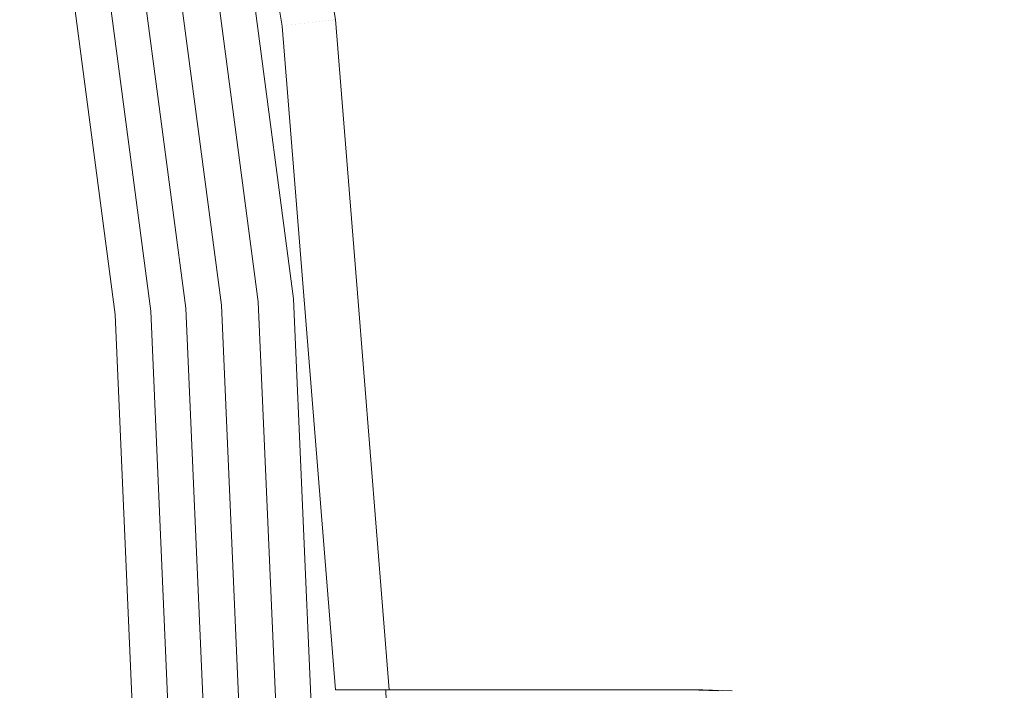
# Model space of a CAD drawing. Header units: millimetres. Extents: x -121 to 130, y -124 to 124.
# Tile 34 of 41: x 115 to 129, y 5 to 14. Entities that reach past the tile are written whole.
import ezdxf

# ---------------------------------------------------------------- set-up
doc = ezdxf.new("R2010")
doc.units = ezdxf.units.MM
doc.header["$LTSCALE"] = 25.4
doc.layers.add('Lighting-Moving Light', color=7, linetype='Continuous', lineweight=5, true_color=0x000000)

# ---------------------------------------------------------------- blocks, each defined once
blk = doc.blocks.new('Group-2-1')
at = {"layer": 'Lighting-Moving Light', "color": 7, "linetype": 'Continuous', "lineweight": 5, "transparency": 33554687}
for points, invisible_edges in [([(-38387.044, 5738.551, -577.825), (-38385.404, 5728.485, -577.825), (-38385.343, 5728.493, -577.845), (-38386.983, 5738.564, -577.845)], 15), ([(-38386.983, 5738.564, -577.845), (-38385.343, 5728.493, -577.845), (-38385.283, 5728.5, -577.87), (-38386.924, 5738.576, -577.87)], 15), ([(-38386.924, 5738.576, -577.87), (-38385.283, 5728.5, -577.87), (-38385.225, 5728.507, -577.9), (-38386.867, 5738.588, -577.9)], 15), ([(-38386.867, 5738.588, -577.9), (-38385.225, 5728.507, -577.9), (-38385.171, 5728.513, -577.935), (-38386.814, 5738.599, -577.935)], 15), ([(-38386.814, 5738.599, -577.935), (-38385.171, 5728.513, -577.935), (-38385.119, 5728.52, -577.974), (-38386.763, 5738.609, -577.974)], 15), ([(-38386.763, 5738.609, -577.974), (-38385.119, 5728.52, -577.974), (-38385.071, 5728.525, -578.018), (-38386.716, 5738.619, -578.018)], 15), ([(-38386.716, 5738.619, -578.018), (-38385.071, 5728.525, -578.018), (-38385.028, 5728.531, -578.066), (-38386.672, 5738.628, -578.066)], 15), ([(-38386.672, 5738.628, -578.066), (-38385.028, 5728.531, -578.066), (-38384.988, 5728.535, -578.117), (-38386.633, 5738.636, -578.117)], 15), ([(-38386.633, 5738.636, -578.117), (-38384.988, 5728.535, -578.117), (-38384.953, 5728.539, -578.172), (-38386.599, 5738.643, -578.172)], 15), ([(-38386.599, 5738.643, -578.172), (-38384.953, 5728.539, -578.172), (-38384.923, 5728.543, -578.23), (-38386.569, 5738.649, -578.23)], 15), ([(-38386.569, 5738.649, -578.23), (-38384.923, 5728.543, -578.23), (-38384.898, 5728.546, -578.29), (-38386.544, 5738.654, -578.29)], 15), ([(-38386.544, 5738.654, -578.29), (-38384.898, 5728.546, -578.29), (-38384.878, 5728.548, -578.352), (-38386.525, 5738.658, -578.352)], 15), ([(-38386.525, 5738.658, -578.352), (-38384.878, 5728.548, -578.352), (-38384.864, 5728.55, -578.415), (-38386.511, 5738.661, -578.415)], 15), ([(-38386.511, 5738.661, -578.415), (-38384.864, 5728.55, -578.415), (-38384.855, 5728.551, -578.48), (-38386.502, 5738.663, -578.48)], 15), ([(-38386.502, 5738.663, -578.48), (-38384.855, 5728.551, -578.48), (-38384.851, 5728.552, -578.545), (-38385.928, 5735.164, -578.545)], 11), ([(-38385.596, 5728.462, -577.8), (-38387.233, 5738.512, -577.8), (-38388.773, 5734.661, -577.8), (-38387.433, 5724.476, -577.8)], 10), ([(-38387.233, 5738.512, -577.8), (-38385.596, 5728.462, -577.8), (-38385.532, 5728.47, -577.803), (-38387.169, 5738.525, -577.803)], 14), ([(-38387.169, 5738.525, -577.803), (-38385.532, 5728.47, -577.803), (-38385.467, 5728.478, -577.811), (-38387.106, 5738.538, -577.811)], 15), ([(-38387.106, 5738.538, -577.811), (-38385.467, 5728.478, -577.811), (-38385.404, 5728.485, -577.825), (-38387.044, 5738.551, -577.825)], 15), ([(-38386.95, 5734.982, -677.655), (-38385.588, 5724.637, -677.655), (-38385.619, 5724.634, -677.684), (-38386.981, 5734.977, -677.684)], 15), ([(-38386.921, 5734.987, -677.624), (-38385.559, 5724.64, -677.624), (-38385.588, 5724.637, -677.655), (-38386.95, 5734.982, -677.655)], 15), ([(-38386.896, 5734.992, -677.591), (-38385.533, 5724.642, -677.591), (-38385.559, 5724.64, -677.624), (-38386.921, 5734.987, -677.624)], 15), ([(-38386.873, 5734.996, -677.555), (-38385.51, 5724.644, -677.555), (-38385.533, 5724.642, -677.591), (-38386.896, 5734.992, -677.591)], 15), ([(-38386.853, 5734.999, -677.518), (-38385.49, 5724.646, -677.518), (-38385.51, 5724.644, -677.555), (-38386.873, 5734.996, -677.555)], 15), ([(-38386.836, 5735.002, -677.478), (-38385.473, 5724.647, -677.478), (-38385.49, 5724.646, -677.518), (-38386.853, 5734.999, -677.518)], 15), ([(-38386.823, 5735.004, -677.438), (-38385.46, 5724.648, -677.438), (-38385.473, 5724.647, -677.478), (-38386.836, 5735.002, -677.478)], 15), ([(-38386.813, 5735.006, -677.397), (-38385.45, 5724.649, -677.397), (-38385.46, 5724.648, -677.438), (-38386.823, 5735.004, -677.438)], 15), ([(-38386.807, 5735.007, -677.355), (-38385.443, 5724.65, -677.355), (-38385.45, 5724.649, -677.397), (-38386.813, 5735.006, -677.397)], 15), ([(-38386.804, 5735.008, -677.312), (-38385.44, 5724.65, -677.312), (-38385.443, 5724.65, -677.355), (-38386.807, 5735.007, -677.355)], 14), ([(-38384.851, 5728.552, -578.545), (-38385.44, 5724.65, -677.312), (-38386.804, 5735.008, -677.312)], 9), ([(-38386.446, 5724.562, -677.8), (-38387.798, 5734.832, -677.8), (-38387.289, 5734.922, -677.8), (-38385.931, 5724.607, -677.8)], 10), ([(-38387.247, 5734.93, -677.798), (-38385.889, 5724.611, -677.798), (-38385.931, 5724.607, -677.8), (-38387.289, 5734.922, -677.8)], 11), ([(-38387.206, 5734.937, -677.792), (-38385.847, 5724.614, -677.792), (-38385.889, 5724.611, -677.798), (-38387.247, 5734.93, -677.798)], 15), ([(-38387.165, 5734.944, -677.782), (-38385.805, 5724.618, -677.782), (-38385.847, 5724.614, -677.792), (-38387.206, 5734.937, -677.792)], 15), ([(-38387.125, 5734.951, -677.769), (-38385.765, 5724.622, -677.769), (-38385.805, 5724.618, -677.782), (-38387.165, 5734.944, -677.782)], 15), ([(-38387.086, 5734.958, -677.752), (-38385.726, 5724.625, -677.752), (-38385.765, 5724.622, -677.769), (-38387.125, 5734.951, -677.769)], 15), ([(-38387.049, 5734.965, -677.733), (-38385.689, 5724.628, -677.733), (-38385.726, 5724.625, -677.752), (-38387.086, 5734.958, -677.752)], 15), ([(-38387.014, 5734.971, -677.71), (-38385.653, 5724.631, -677.71), (-38385.689, 5724.628, -677.733), (-38387.049, 5734.965, -677.733)], 15), ([(-38386.981, 5734.977, -677.684), (-38385.619, 5724.634, -677.684), (-38385.653, 5724.631, -677.71), (-38387.014, 5734.971, -677.71)], 15), ([(-38387.931, 5724.432, -578.305), (-38389.266, 5734.574, -578.305), (-38388.291, 5734.746, -677.305), (-38386.944, 5724.518, -677.305)], 10), ([(-38388.289, 5734.746, -677.348), (-38386.942, 5724.519, -677.348), (-38386.944, 5724.518, -677.305), (-38388.291, 5734.746, -677.305)], 11), ([(-38388.283, 5734.747, -677.391), (-38386.936, 5724.519, -677.391), (-38386.942, 5724.519, -677.348), (-38388.289, 5734.746, -677.348)], 15), ([(-38388.273, 5734.749, -677.433), (-38386.926, 5724.52, -677.433), (-38386.936, 5724.519, -677.391), (-38388.283, 5734.747, -677.391)], 15), ([(-38388.26, 5734.751, -677.475), (-38386.913, 5724.521, -677.475), (-38386.926, 5724.52, -677.433), (-38388.273, 5734.749, -677.433)], 15), ([(-38388.243, 5734.754, -677.515), (-38386.896, 5724.523, -677.515), (-38386.913, 5724.521, -677.475), (-38388.26, 5734.751, -677.475)], 15), ([(-38388.223, 5734.758, -677.553), (-38386.876, 5724.524, -677.553), (-38386.896, 5724.523, -677.515), (-38388.243, 5734.754, -677.515)], 15), ([(-38388.2, 5734.762, -677.589), (-38386.853, 5724.526, -677.589), (-38386.876, 5724.524, -677.553), (-38388.223, 5734.758, -677.553)], 15), ([(-38388.174, 5734.766, -677.624), (-38386.826, 5724.529, -677.624), (-38386.853, 5724.526, -677.589), (-38388.2, 5734.762, -677.589)], 15), ([(-38388.145, 5734.771, -677.655), (-38386.797, 5724.531, -677.655), (-38386.826, 5724.529, -677.624), (-38388.174, 5734.766, -677.624)], 15), ([(-38388.113, 5734.777, -677.684), (-38386.765, 5724.534, -677.684), (-38386.797, 5724.531, -677.655), (-38388.145, 5734.771, -677.655)], 15), ([(-38388.079, 5734.783, -677.711), (-38386.73, 5724.537, -677.711), (-38386.765, 5724.534, -677.684), (-38388.113, 5734.777, -677.684)], 15), ([(-38388.043, 5734.789, -677.734), (-38386.694, 5724.54, -677.734), (-38386.73, 5724.537, -677.711), (-38388.079, 5734.783, -677.711)], 15), ([(-38388.005, 5734.796, -677.754), (-38386.656, 5724.544, -677.754), (-38386.694, 5724.54, -677.734), (-38388.043, 5734.789, -677.734)], 15), ([(-38387.966, 5734.803, -677.77), (-38386.616, 5724.547, -677.77), (-38386.656, 5724.544, -677.754), (-38388.005, 5734.796, -677.754)], 15), ([(-38387.925, 5734.81, -677.783), (-38386.574, 5724.551, -677.783), (-38386.616, 5724.547, -677.77), (-38387.966, 5734.803, -677.77)], 15), ([(-38387.883, 5734.817, -677.793), (-38386.532, 5724.554, -677.793), (-38386.574, 5724.551, -677.783), (-38387.925, 5734.81, -677.783)], 15), ([(-38387.841, 5734.825, -677.798), (-38386.489, 5724.558, -677.798), (-38386.532, 5724.554, -677.793), (-38387.883, 5734.817, -677.793)], 15), ([(-38387.798, 5734.832, -677.8), (-38386.446, 5724.562, -677.8), (-38386.489, 5724.558, -677.798), (-38387.841, 5734.825, -677.798)], 14), ([(-38389.266, 5734.574, -578.305), (-38387.931, 5724.432, -578.305), (-38387.929, 5724.432, -578.263), (-38389.264, 5734.574, -578.263)], 14), ([(-38389.264, 5734.574, -578.263), (-38387.929, 5724.432, -578.263), (-38387.925, 5724.433, -578.222), (-38389.26, 5734.575, -578.222)], 15), ([(-38389.26, 5734.575, -578.222), (-38387.925, 5724.433, -578.222), (-38387.916, 5724.433, -578.181), (-38389.252, 5734.576, -578.181)], 15), ([(-38389.252, 5734.576, -578.181), (-38387.916, 5724.433, -578.181), (-38387.905, 5724.434, -578.141), (-38389.24, 5734.578, -578.141)], 15), ([(-38389.24, 5734.578, -578.141), (-38387.905, 5724.434, -578.141), (-38387.89, 5724.436, -578.103), (-38389.226, 5734.581, -578.103)], 15), ([(-38389.226, 5734.581, -578.103), (-38387.89, 5724.436, -578.103), (-38387.872, 5724.437, -578.065), (-38389.208, 5734.584, -578.065)], 15), ([(-38389.208, 5734.584, -578.065), (-38387.872, 5724.437, -578.065), (-38387.851, 5724.439, -578.029), (-38389.187, 5734.588, -578.029)], 15), ([(-38389.187, 5734.588, -578.029), (-38387.851, 5724.439, -578.029), (-38387.827, 5724.441, -577.995), (-38389.164, 5734.592, -577.995)], 15), ([(-38389.164, 5734.592, -577.995), (-38387.827, 5724.441, -577.995), (-38387.801, 5724.443, -577.963), (-38389.137, 5734.596, -577.963)], 15), ([(-38389.137, 5734.596, -577.963), (-38387.801, 5724.443, -577.963), (-38387.772, 5724.446, -577.934), (-38389.109, 5734.601, -577.934)], 15), ([(-38389.109, 5734.601, -577.934), (-38387.772, 5724.446, -577.934), (-38387.74, 5724.449, -577.907), (-38389.077, 5734.607, -577.907)], 15), ([(-38389.077, 5734.607, -577.907), (-38387.74, 5724.449, -577.907), (-38387.707, 5724.452, -577.882), (-38389.044, 5734.613, -577.882)], 15), ([(-38389.044, 5734.613, -577.882), (-38387.707, 5724.452, -577.882), (-38387.671, 5724.455, -577.861), (-38389.009, 5734.619, -577.861)], 15), ([(-38389.009, 5734.619, -577.861), (-38387.671, 5724.455, -577.861), (-38387.634, 5724.458, -577.843), (-38388.972, 5734.625, -577.843)], 15), ([(-38388.972, 5734.625, -577.843), (-38387.634, 5724.458, -577.843), (-38387.595, 5724.461, -577.827), (-38388.934, 5734.632, -577.827)], 15), ([(-38388.934, 5734.632, -577.827), (-38387.595, 5724.461, -577.827), (-38387.556, 5724.465, -577.815), (-38388.895, 5734.639, -577.815)], 15), ([(-38388.895, 5734.639, -577.815), (-38387.556, 5724.465, -577.815), (-38387.515, 5724.468, -577.807), (-38388.855, 5734.646, -577.807)], 15), ([(-38388.855, 5734.646, -577.807), (-38387.515, 5724.468, -577.807), (-38387.474, 5724.472, -577.802), (-38388.814, 5734.653, -577.802)], 15), ([(-38388.814, 5734.653, -577.802), (-38387.474, 5724.472, -577.802), (-38387.433, 5724.476, -577.8), (-38388.773, 5734.661, -577.8)], 11), ([(-38384.851, 5728.552, -578.545), (-38384.544, 5724.729, -578.545), (-38385.44, 5724.65, -677.312)], 10), ([(-38385.171, 5728.513, -577.935), (-38385.225, 5728.507, -577.9), (-38384.476, 5719.186, -577.9)], 11), ([(-38385.119, 5728.52, -577.974), (-38385.171, 5728.513, -577.935), (-38384.422, 5719.186, -577.935)], 11), ([(-38384.476, 5719.186, -577.9), (-38384.435, 5719.186, -577.925), (-38385.171, 5728.513, -577.935)], 10), ([(-38384.435, 5719.186, -577.925), (-38384.422, 5719.186, -577.935), (-38385.171, 5728.513, -577.935)], 10), ([(-38385.071, 5728.525, -578.018), (-38385.119, 5728.52, -577.974), (-38384.374, 5719.186, -577.97)], 11), ([(-38384.422, 5719.186, -577.935), (-38384.386, 5719.186, -577.96), (-38385.119, 5728.52, -577.974)], 10), ([(-38384.386, 5719.186, -577.96), (-38384.374, 5719.186, -577.97), (-38385.119, 5728.52, -577.974)], 10), ([(-38385.028, 5728.531, -578.066), (-38385.071, 5728.525, -578.018), (-38384.321, 5719.186, -578.018)], 11), ([(-38384.374, 5719.186, -577.97), (-38384.33, 5719.186, -578.009), (-38385.071, 5728.525, -578.018)], 10), ([(-38384.33, 5719.186, -578.009), (-38384.321, 5719.186, -578.018), (-38385.071, 5728.525, -578.018)], 10), ([(-38384.988, 5728.535, -578.117), (-38385.028, 5728.531, -578.066), (-38384.277, 5719.186, -578.066)], 11), ([(-38384.321, 5719.186, -578.018), (-38384.289, 5719.186, -578.052), (-38385.028, 5728.531, -578.066)], 10), ([(-38384.289, 5719.186, -578.052), (-38384.277, 5719.186, -578.066), (-38385.028, 5728.531, -578.066)], 10), ([(-38384.953, 5728.539, -578.172), (-38384.988, 5728.535, -578.117), (-38384.238, 5719.186, -578.118)], 11), ([(-38384.277, 5719.186, -578.066), (-38384.251, 5719.186, -578.098), (-38384.988, 5728.535, -578.117)], 10), ([(-38384.251, 5719.186, -578.098), (-38384.238, 5719.186, -578.118), (-38384.988, 5728.535, -578.117)], 10), ([(-38384.923, 5728.543, -578.23), (-38384.953, 5728.539, -578.172), (-38384.202, 5719.186, -578.172)], 11), ([(-38384.238, 5719.186, -578.118), (-38384.217, 5719.186, -578.147), (-38384.953, 5728.539, -578.172)], 10), ([(-38384.217, 5719.186, -578.147), (-38384.202, 5719.186, -578.172), (-38384.953, 5728.539, -578.172)], 10), ([(-38384.898, 5728.546, -578.29), (-38384.923, 5728.543, -578.23), (-38384.171, 5719.186, -578.23)], 11), ([(-38384.202, 5719.186, -578.172), (-38384.197, 5719.186, -578.181), (-38384.923, 5728.543, -578.23)], 10), ([(-38384.197, 5719.186, -578.181), (-38384.171, 5719.186, -578.23), (-38384.923, 5728.543, -578.23)], 10), ([(-38384.878, 5728.548, -578.352), (-38384.898, 5728.546, -578.29), (-38384.147, 5719.186, -578.288)], 11), ([(-38384.171, 5719.186, -578.23), (-38384.17, 5719.186, -578.233), (-38384.898, 5728.546, -578.29)], 10), ([(-38384.17, 5719.186, -578.233), (-38384.147, 5719.186, -578.288), (-38384.898, 5728.546, -578.29)], 10), ([(-38384.864, 5728.55, -578.415), (-38384.878, 5728.548, -578.352), (-38384.126, 5719.186, -578.352)], 11), ([(-38384.147, 5719.186, -578.288), (-38384.141, 5719.186, -578.303), (-38384.878, 5728.548, -578.352)], 10), ([(-38384.141, 5719.186, -578.303), (-38384.126, 5719.186, -578.352), (-38384.878, 5728.548, -578.352)], 10), ([(-38384.855, 5728.551, -578.48), (-38384.864, 5728.55, -578.415), (-38384.111, 5719.186, -578.416), (-38384.103, 5719.186, -578.475)], 11), ([(-38384.126, 5719.186, -578.352), (-38384.124, 5719.186, -578.359), (-38384.864, 5728.55, -578.415)], 10), ([(-38384.124, 5719.186, -578.359), (-38384.111, 5719.186, -578.416), (-38384.864, 5728.55, -578.415)], 10), ([(-38384.544, 5724.729, -578.545), (-38384.851, 5728.552, -578.545), (-38384.855, 5728.551, -578.48)], 10), ([(-38384.544, 5724.729, -578.545), (-38384.855, 5728.551, -578.48), (-38384.103, 5719.186, -578.48)], 11), ([(-38384.103, 5719.186, -578.475), (-38384.103, 5719.186, -578.48), (-38384.855, 5728.551, -578.48)], 10), ([(-38387.433, 5724.476, -577.8), (-38386.984, 5714.213, -577.8), (-38384.85, 5719.186, -577.8), (-38385.596, 5728.462, -577.8)], 10), ([(-38385.532, 5728.47, -577.803), (-38385.596, 5728.462, -577.8), (-38384.85, 5719.186, -577.8)], 9), ([(-38385.467, 5728.478, -577.811), (-38385.532, 5728.47, -577.803), (-38384.785, 5719.186, -577.803)], 11), ([(-38384.85, 5719.186, -577.8), (-38384.841, 5719.186, -577.8), (-38385.532, 5728.47, -577.803)], 10), ([(-38384.841, 5719.186, -577.8), (-38384.785, 5719.186, -577.803), (-38385.532, 5728.47, -577.803)], 10), ([(-38385.404, 5728.485, -577.825), (-38385.467, 5728.478, -577.811), (-38384.724, 5719.186, -577.811)], 11), ([(-38384.785, 5719.186, -577.803), (-38384.782, 5719.186, -577.803), (-38385.467, 5728.478, -577.811)], 10), ([(-38384.782, 5719.186, -577.803), (-38384.724, 5719.186, -577.811), (-38385.467, 5728.478, -577.811)], 10), ([(-38385.343, 5728.493, -577.845), (-38385.404, 5728.485, -577.825), (-38384.657, 5719.186, -577.826)], 11), ([(-38384.724, 5719.186, -577.811), (-38384.665, 5719.186, -577.823), (-38385.404, 5728.485, -577.825)], 10), ([(-38384.665, 5719.186, -577.823), (-38384.657, 5719.186, -577.826), (-38385.404, 5728.485, -577.825)], 10), ([(-38385.283, 5728.5, -577.87), (-38385.343, 5728.493, -577.845), (-38384.594, 5719.186, -577.845), (-38384.593, 5719.186, -577.845)], 11), ([(-38384.657, 5719.186, -577.826), (-38384.608, 5719.186, -577.84), (-38385.343, 5728.493, -577.845)], 10), ([(-38384.608, 5719.186, -577.84), (-38384.594, 5719.186, -577.845), (-38385.343, 5728.493, -577.845)], 10), ([(-38385.225, 5728.507, -577.9), (-38385.283, 5728.5, -577.87), (-38384.539, 5719.186, -577.868)], 11), ([(-38384.593, 5719.186, -577.845), (-38384.539, 5719.186, -577.868), (-38385.283, 5728.5, -577.87)], 10), ([(-38384.539, 5719.186, -577.868), (-38384.486, 5719.186, -577.894), (-38385.225, 5728.507, -577.9)], 10), ([(-38384.486, 5719.186, -577.894), (-38384.476, 5719.186, -577.9), (-38385.225, 5728.507, -577.9)], 10), ([(-38384.147, 5719.186, -583.3), (-38385.44, 5724.65, -677.312), (-38384.544, 5724.729, -578.545)], 11), ([(-38384.544, 5724.729, -578.545), (-38384.099, 5719.186, -578.545), (-38384.147, 5719.186, -583.3)], 8), ([(-38384.103, 5719.186, -578.48), (-38384.1, 5719.186, -578.535), (-38384.544, 5724.729, -578.545)], 10), ([(-38384.1, 5719.186, -578.535), (-38384.099, 5719.186, -578.545), (-38384.544, 5724.729, -578.545)], 8), ([(-38387.484, 5714.213, -578.305), (-38387.931, 5724.432, -578.305), (-38386.944, 5724.518, -677.305), (-38386.494, 5714.213, -677.305)], 10), ([(-38386.942, 5724.519, -677.348), (-38386.492, 5714.213, -677.348), (-38386.494, 5714.213, -677.305), (-38386.944, 5724.518, -677.305)], 11), ([(-38386.936, 5724.519, -677.391), (-38386.486, 5714.213, -677.391), (-38386.492, 5714.213, -677.348), (-38386.942, 5724.519, -677.348)], 15), ([(-38386.926, 5724.52, -677.433), (-38386.476, 5714.213, -677.433), (-38386.486, 5714.213, -677.391), (-38386.936, 5724.519, -677.391)], 15), ([(-38386.913, 5724.521, -677.475), (-38386.463, 5714.213, -677.475), (-38386.476, 5714.213, -677.433), (-38386.926, 5724.52, -677.433)], 15), ([(-38386.896, 5724.523, -677.515), (-38386.446, 5714.213, -677.515), (-38386.463, 5714.213, -677.475), (-38386.913, 5724.521, -677.475)], 15), ([(-38386.876, 5724.524, -677.553), (-38386.426, 5714.213, -677.553), (-38386.446, 5714.213, -677.515), (-38386.896, 5724.523, -677.515)], 15), ([(-38386.853, 5724.526, -677.589), (-38386.402, 5714.213, -677.589), (-38386.426, 5714.213, -677.553), (-38386.876, 5724.524, -677.553)], 15), ([(-38386.826, 5724.529, -677.624), (-38386.376, 5714.213, -677.624), (-38386.402, 5714.213, -677.589), (-38386.853, 5724.526, -677.589)], 15), ([(-38386.797, 5724.531, -677.655), (-38386.346, 5714.213, -677.655), (-38386.376, 5714.213, -677.624), (-38386.826, 5724.529, -677.624)], 15), ([(-38386.765, 5724.534, -677.684), (-38386.314, 5714.213, -677.684), (-38386.346, 5714.213, -677.655), (-38386.797, 5724.531, -677.655)], 15), ([(-38386.73, 5724.537, -677.711), (-38386.28, 5714.213, -677.711), (-38386.314, 5714.213, -677.684), (-38386.765, 5724.534, -677.684)], 15), ([(-38386.694, 5724.54, -677.734), (-38386.243, 5714.213, -677.734), (-38386.28, 5714.213, -677.711), (-38386.73, 5724.537, -677.711)], 15), ([(-38386.656, 5724.544, -677.754), (-38386.204, 5714.213, -677.754), (-38386.243, 5714.213, -677.734), (-38386.694, 5724.54, -677.734)], 15), ([(-38386.616, 5724.547, -677.77), (-38386.164, 5714.213, -677.77), (-38386.204, 5714.213, -677.754), (-38386.656, 5724.544, -677.754)], 15), ([(-38386.574, 5724.551, -677.783), (-38386.123, 5714.213, -677.783), (-38386.164, 5714.213, -677.77), (-38386.616, 5724.547, -677.77)], 15), ([(-38386.532, 5724.554, -677.793), (-38386.081, 5714.213, -677.793), (-38386.123, 5714.213, -677.783), (-38386.574, 5724.551, -677.783)], 15), ([(-38386.489, 5724.558, -677.798), (-38386.038, 5714.213, -677.798), (-38386.081, 5714.213, -677.793), (-38386.532, 5724.554, -677.793)], 15), ([(-38386.446, 5724.562, -677.8), (-38385.994, 5714.213, -677.8), (-38386.038, 5714.213, -677.798), (-38386.489, 5724.558, -677.798)], 14), ([(-38385.931, 5724.607, -677.8), (-38385.477, 5714.213, -677.8), (-38385.994, 5714.213, -677.8), (-38386.446, 5724.562, -677.8)], 10), ([(-38385.889, 5724.611, -677.798), (-38385.435, 5714.213, -677.798), (-38385.477, 5714.213, -677.8), (-38385.931, 5724.607, -677.8)], 11), ([(-38385.847, 5724.614, -677.792), (-38385.393, 5714.213, -677.792), (-38385.435, 5714.213, -677.798), (-38385.889, 5724.611, -677.798)], 15), ([(-38385.805, 5724.618, -677.782), (-38385.351, 5714.213, -677.782), (-38385.393, 5714.213, -677.792), (-38385.847, 5724.614, -677.792)], 15), ([(-38385.765, 5724.622, -677.769), (-38385.311, 5714.213, -677.769), (-38385.351, 5714.213, -677.782), (-38385.805, 5724.618, -677.782)], 15), ([(-38385.726, 5724.625, -677.752), (-38385.271, 5714.213, -677.752), (-38385.311, 5714.213, -677.769), (-38385.765, 5724.622, -677.769)], 15), ([(-38385.689, 5724.628, -677.733), (-38385.234, 5714.213, -677.733), (-38385.271, 5714.213, -677.752), (-38385.726, 5724.625, -677.752)], 15), ([(-38385.653, 5724.631, -677.71), (-38385.198, 5714.213, -677.71), (-38385.234, 5714.213, -677.733), (-38385.689, 5724.628, -677.733)], 15), ([(-38385.619, 5724.634, -677.684), (-38385.164, 5714.213, -677.684), (-38385.198, 5714.213, -677.71), (-38385.653, 5724.631, -677.71)], 15), ([(-38385.588, 5724.637, -677.655), (-38385.133, 5714.213, -677.655), (-38385.164, 5714.213, -677.684), (-38385.619, 5724.634, -677.684)], 15), ([(-38385.559, 5724.64, -677.624), (-38385.104, 5714.213, -677.624), (-38385.133, 5714.213, -677.655), (-38385.588, 5724.637, -677.655)], 15), ([(-38385.533, 5724.642, -677.591), (-38385.078, 5714.213, -677.591), (-38385.104, 5714.213, -677.624), (-38385.559, 5724.64, -677.624)], 15), ([(-38385.51, 5724.644, -677.555), (-38385.054, 5714.213, -677.555), (-38385.078, 5714.213, -677.591), (-38385.533, 5724.642, -677.591)], 15), ([(-38385.49, 5724.646, -677.518), (-38385.034, 5714.213, -677.518), (-38385.054, 5714.213, -677.555), (-38385.51, 5724.644, -677.555)], 15), ([(-38385.473, 5724.647, -677.478), (-38385.017, 5714.213, -677.478), (-38385.034, 5714.213, -677.518), (-38385.49, 5724.646, -677.518)], 15), ([(-38385.46, 5724.648, -677.438), (-38385.004, 5714.213, -677.438), (-38385.017, 5714.213, -677.478), (-38385.473, 5724.647, -677.478)], 15), ([(-38385.45, 5724.649, -677.397), (-38384.994, 5714.213, -677.397), (-38385.004, 5714.213, -677.438), (-38385.46, 5724.648, -677.438)], 15), ([(-38385.443, 5724.65, -677.355), (-38384.987, 5714.213, -677.355), (-38384.994, 5714.213, -677.397), (-38385.45, 5724.649, -677.397)], 15), ([(-38385.44, 5724.65, -677.312), (-38384.985, 5714.213, -677.312), (-38384.987, 5714.213, -677.355), (-38385.443, 5724.65, -677.355)], 14), ([(-38384.985, 5714.213, -677.312), (-38385.44, 5724.65, -677.312), (-38384.147, 5719.186, -583.3)], 10), ([(-38387.931, 5724.432, -578.305), (-38387.484, 5714.213, -578.305), (-38387.483, 5714.213, -578.263), (-38387.929, 5724.432, -578.263)], 14), ([(-38387.929, 5724.432, -578.263), (-38387.483, 5714.213, -578.263), (-38387.478, 5714.213, -578.222), (-38387.925, 5724.433, -578.222)], 15), ([(-38387.925, 5724.433, -578.222), (-38387.478, 5714.213, -578.222), (-38387.47, 5714.213, -578.181), (-38387.916, 5724.433, -578.181)], 15), ([(-38387.916, 5724.433, -578.181), (-38387.47, 5714.213, -578.181), (-38387.459, 5714.213, -578.141), (-38387.905, 5724.434, -578.141)], 15), ([(-38387.905, 5724.434, -578.141), (-38387.459, 5714.213, -578.141), (-38387.444, 5714.213, -578.103), (-38387.89, 5724.436, -578.103)], 15), ([(-38387.89, 5724.436, -578.103), (-38387.444, 5714.213, -578.103), (-38387.426, 5714.213, -578.065), (-38387.872, 5724.437, -578.065)], 15), ([(-38387.872, 5724.437, -578.065), (-38387.426, 5714.213, -578.065), (-38387.405, 5714.213, -578.029), (-38387.851, 5724.439, -578.029)], 15), ([(-38387.851, 5724.439, -578.029), (-38387.405, 5714.213, -578.029), (-38387.381, 5714.213, -577.995), (-38387.827, 5724.441, -577.995)], 15), ([(-38387.827, 5724.441, -577.995), (-38387.381, 5714.213, -577.995), (-38387.354, 5714.213, -577.963), (-38387.801, 5724.443, -577.963)], 15), ([(-38387.801, 5724.443, -577.963), (-38387.354, 5714.213, -577.963), (-38387.325, 5714.213, -577.934), (-38387.772, 5724.446, -577.934)], 15), ([(-38387.772, 5724.446, -577.934), (-38387.325, 5714.213, -577.934), (-38387.293, 5714.213, -577.907), (-38387.74, 5724.449, -577.907)], 15), ([(-38387.74, 5724.449, -577.907), (-38387.293, 5714.213, -577.907), (-38387.259, 5714.213, -577.882), (-38387.707, 5724.452, -577.882)], 15), ([(-38387.707, 5724.452, -577.882), (-38387.259, 5714.213, -577.882), (-38387.224, 5714.213, -577.861), (-38387.671, 5724.455, -577.861)], 15), ([(-38387.671, 5724.455, -577.861), (-38387.224, 5714.213, -577.861), (-38387.186, 5714.213, -577.843), (-38387.634, 5724.458, -577.843)], 15), ([(-38387.634, 5724.458, -577.843), (-38387.186, 5714.213, -577.843), (-38387.148, 5714.213, -577.827), (-38387.595, 5724.461, -577.827)], 15), ([(-38387.595, 5724.461, -577.827), (-38387.148, 5714.213, -577.827), (-38387.108, 5714.213, -577.815), (-38387.556, 5724.465, -577.815)], 15), ([(-38387.556, 5724.465, -577.815), (-38387.108, 5714.213, -577.815), (-38387.067, 5714.213, -577.807), (-38387.515, 5724.468, -577.807)], 15), ([(-38387.515, 5724.468, -577.807), (-38387.067, 5714.213, -577.807), (-38387.026, 5714.213, -577.802), (-38387.474, 5724.472, -577.802)], 15), ([(-38387.474, 5724.472, -577.802), (-38387.026, 5714.213, -577.802), (-38386.984, 5714.213, -577.8), (-38387.433, 5724.476, -577.8)], 11), ([(-38379.716, 5719.186, -577.8), (-38384.841, 5719.186, -577.8), (-38386.984, 5714.213, -577.8), (-38375.503, 5711.565, -577.8)], 14), ([(-38384.841, 5719.186, -577.8), (-38384.85, 5719.186, -577.8), (-38386.984, 5714.213, -577.8)], 10), ([(-38384.147, 5719.186, -583.3), (-38384.044, 5714.213, -583.3), (-38384.985, 5714.213, -677.312)], 10), ([(-38384.785, 5719.186, -577.803), (-38384.841, 5719.186, -577.8), (-38379.716, 5719.186, -577.8)], 8), ([(-38379.716, 5719.186, -577.8), (-38384.782, 5719.186, -577.803), (-38384.785, 5719.186, -577.803)], 9), ([(-38379.716, 5719.186, -577.8), (-38384.724, 5719.186, -577.811), (-38384.782, 5719.186, -577.803)], 9), ([(-38379.716, 5719.186, -577.8), (-38384.665, 5719.186, -577.823), (-38384.724, 5719.186, -577.811)], 9), ([(-38384.657, 5719.186, -577.826), (-38384.665, 5719.186, -577.823), (-38379.716, 5719.186, -577.8)], 10), ([(-38379.716, 5719.186, -577.8), (-38384.608, 5719.186, -577.84), (-38384.657, 5719.186, -577.826)], 9), ([(-38384.593, 5719.186, -577.845), (-38384.594, 5719.186, -577.845), (-38384.608, 5719.186, -577.84), (-38379.716, 5719.186, -577.8)], 12), ([(-38379.716, 5719.186, -577.8), (-38384.539, 5719.186, -577.868), (-38384.593, 5719.186, -577.845)], 9), ([(-38379.716, 5719.186, -577.8), (-38384.486, 5719.186, -577.894), (-38384.539, 5719.186, -577.868)], 9), ([(-38379.716, 5719.186, -577.8), (-38384.435, 5719.186, -577.925), (-38384.476, 5719.186, -577.9), (-38384.486, 5719.186, -577.894)], 9), ([(-38384.422, 5719.186, -577.935), (-38384.435, 5719.186, -577.925), (-38379.716, 5719.186, -577.8)], 10), ([(-38379.716, 5719.186, -577.8), (-38384.386, 5719.186, -577.96), (-38384.422, 5719.186, -577.935)], 9), ([(-38384.374, 5719.186, -577.97), (-38384.386, 5719.186, -577.96), (-38379.716, 5719.186, -577.8)], 10), ([(-38379.716, 5719.186, -577.8), (-38384.33, 5719.186, -578.009), (-38384.374, 5719.186, -577.97)], 9), ([(-38384.321, 5719.186, -578.018), (-38384.33, 5719.186, -578.009), (-38379.716, 5719.186, -577.8)], 10), ([(-38379.716, 5719.186, -577.8), (-38384.289, 5719.186, -578.052), (-38384.321, 5719.186, -578.018)], 9), ([(-38379.716, 5719.186, -577.8), (-38384.251, 5719.186, -578.098), (-38384.277, 5719.186, -578.066), (-38384.289, 5719.186, -578.052)], 9), ([(-38384.217, 5719.186, -578.147), (-38384.238, 5719.186, -578.118), (-38384.251, 5719.186, -578.098), (-38379.716, 5719.186, -577.8)], 12), ([(-38384.197, 5719.186, -578.181), (-38384.202, 5719.186, -578.172), (-38384.217, 5719.186, -578.147), (-38379.716, 5719.186, -577.8)], 12), ([(-38379.716, 5719.186, -577.8), (-38384.17, 5719.186, -578.233), (-38384.171, 5719.186, -578.23), (-38384.197, 5719.186, -578.181)], 9), ([(-38384.147, 5719.186, -578.288), (-38384.17, 5719.186, -578.233), (-38379.716, 5719.186, -577.8)], 10), ([(-38384.141, 5719.186, -578.303), (-38384.147, 5719.186, -578.288), (-38379.716, 5719.186, -577.8)], 10), ([(-38379.716, 5719.186, -577.8), (-38379.908, 5719.186, -583.3), (-38384.147, 5719.186, -583.3), (-38384.099, 5719.186, -578.545)], 8), ([(-38375.656, 5711.629, -583.3), (-38384.044, 5714.213, -583.3), (-38384.147, 5719.186, -583.3), (-38379.908, 5719.186, -583.3)], 9), ([(-38384.126, 5719.186, -578.352), (-38384.141, 5719.186, -578.303), (-38379.716, 5719.186, -577.8)], 10), ([(-38379.716, 5719.186, -577.8), (-38384.124, 5719.186, -578.359), (-38384.126, 5719.186, -578.352)], 9), ([(-38379.716, 5719.186, -577.8), (-38384.111, 5719.186, -578.416), (-38384.124, 5719.186, -578.359)], 9), ([(-38379.716, 5719.186, -577.8), (-38384.103, 5719.186, -578.475), (-38384.111, 5719.186, -578.416)], 9), ([(-38379.716, 5719.186, -577.8), (-38384.1, 5719.186, -578.535), (-38384.103, 5719.186, -578.48)], 9), ([(-38384.103, 5719.186, -578.48), (-38384.103, 5719.186, -578.475), (-38379.716, 5719.186, -577.8)], 10), ([(-38384.099, 5719.186, -578.545), (-38384.1, 5719.186, -578.535), (-38379.716, 5719.186, -577.8)], 10), ([(-38375.656, 5711.629, -583.3), (-38379.908, 5719.186, -583.3), (-38379.497, 5719.169, -583.3)], 9), ([(-38379.305, 5719.169, -577.8), (-38379.497, 5719.169, -583.3), (-38379.908, 5719.186, -583.3), (-38379.716, 5719.186, -577.8)], 1), ([(-38379.305, 5719.169, -577.8), (-38379.716, 5719.186, -577.8), (-38375.503, 5711.565, -577.8)], 10)]:
    blk.add_3dface(points, dxfattribs=dict(at, invisible_edges=invisible_edges))
at = {"layer": 'Lighting-Moving Light', "color": 0, "flags": 1}
for tag in ['Yoke', 'Body', 'Base', 'Lens']:
    blk.add_attdef(tag, (-23394.144, 17430.034), '', height=0.18, dxfattribs=at)

msp = doc.modelspace()

# ---------------------------------------------------------------- block references
at = {"layer": 'Lighting-Moving Light', "color": 7, "transparency": 33554687}
msp.add_blockref('Group-2-1', (38504.739, -5714.213), dxfattribs=at)

doc.saveas('drawing.dxf')
